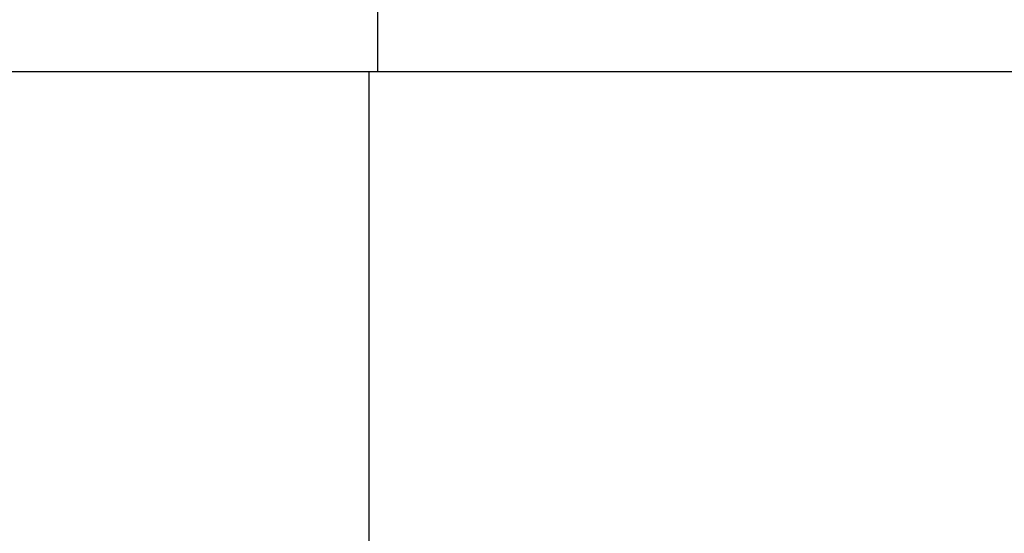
# Model space of a CAD drawing. Extents: x 7.6 to 27.1, y 2.7 to 20.5.
# Tile 88 of 136: x 24.318 to 24.4593, y 11.7979 to 11.8717. Entities that reach past the tile are written whole.
import ezdxf

# ---------------------------------------------------------------- set-up
doc = ezdxf.new("R2010")
doc.units = 0
doc.layers.get('0').update_dxf_attribs({"linetype": 'CONTINUOUS'})

msp = doc.modelspace()

# ---------------------------------------------------------------- linework, layer by layer
at = {"color": 7, "linetype": 'CONTINUOUS'}
for p, q in [((24.36939, 11.94297), (24.36939, 11.86423)), ((24.36816, 11.86424), (25.58716, 11.86424)), ((24.36939, 11.86423), (25.58593, 11.86423))]:
    msp.add_line(p, q, dxfattribs=at)
at = {"color": 8, "linetype": 'CONTINUOUS'}
msp.add_line((24.36816, 8.50483), (24.36816, 11.86424), dxfattribs=at)
at = {"color": 7, "linetype": 'CONTINUOUS'}
for centre, radius in [((24.33593, 140.94188), 129.07765), ((24.33691, 132.39998), 120.53575)]:
    msp.add_arc(centre, radius, 269.9554366, 270.0148545, dxfattribs=at)

doc.saveas('drawing.dxf')
